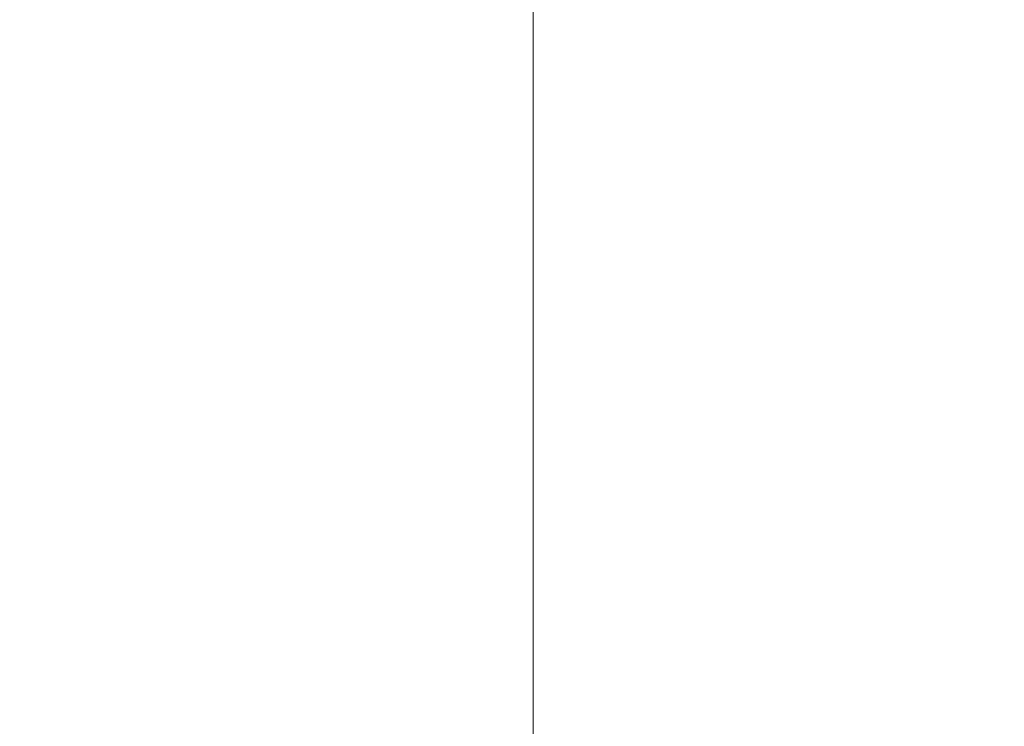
# Model space of a CAD drawing. Header units: millimetres. Extents: x -276 to 275, y -103 to 102.
# Tile 172 of 256: x -4.28922 to -4.28541, y -17.99796 to -17.99522. Entities that reach past the tile are written whole.
import ezdxf

# ---------------------------------------------------------------- set-up
doc = ezdxf.new("R2010")
doc.units = ezdxf.units.MM
doc.layers.add('G-IMPT', color=8, linetype='Continuous')

# ---------------------------------------------------------------- blocks, each defined once
blk = doc.blocks.new('QS5590_dwg-72702-View 1')
at = {"layer": 'G-IMPT', "lineweight": 9}
mesh = blk.add_polyface(dxfattribs=at)
corners = [(-13.5000004, -18.0000005, 3.4641017), (-13.5000004, -13.0000002, 3.4641017), (-12.0155445, -13.0000002, 4.3211525), (-12.0155445, -18.0000005, 4.3211525)]
mesh.append_faces([[corners[k] for k in face] for face in [(0, 1, 2, 3)]])
mesh = blk.add_polyface(dxfattribs=at)
corners = [(-12.0155445, -18.0000005, 4.3211525), (-12.0155445, -13.0000002, 4.3211525), (-10.6249999, -13.0000002, 5.412659), (-8.9844557, -13.0000002, 6.0711524), (-8.9844557, -18.0000005, 6.0711524), (-10.6249999, -18.0000005, 5.412659)]
mesh.append_faces([[corners[k] for k in face] for face in [(2, 3, 4, 5), (5, 0, 1, 2)]], dxfattribs={"vtx3": -1})
mesh = blk.add_polyface(dxfattribs=at)
corners = [(-6.0155445, -18.0000005, 6.0711524), (-6.0155445, -13.0000002, 6.0711524), (-4.3750001, -13.0000002, 5.412659), (-2.9844554, -13.0000002, 4.3211525), (-2.9844554, -18.0000005, 4.3211525), (-4.3750001, -18.0000005, 5.412659)]
mesh.append_faces([[corners[k] for k in face] for face in [(3, 4, 5, 2), (0, 1, 2, 5)]], dxfattribs={"vtx2": -1})
mesh = blk.add_polyface(dxfattribs=at)
corners = [(-1.5, -13.0000002, 3.4641017), (-1.5, -18.0000005, 3.4641017), (-2.9844554, -18.0000005, 4.3211525), (-2.9844554, -13.0000002, 4.3211525)]
mesh.append_faces([[corners[k] for k in face] for face in [(0, 1, 2, 3)]])

msp = doc.modelspace()

# ---------------------------------------------------------------- block references
at = {"layer": 'G-IMPT', "lineweight": 9, "extrusion": (-1, 0, 0), "rotation": 90}
msp.add_blockref('QS5590_dwg-72702-View 1', (0, 37.0838961, -0.0339207), dxfattribs=at)

doc.saveas('drawing.dxf')
